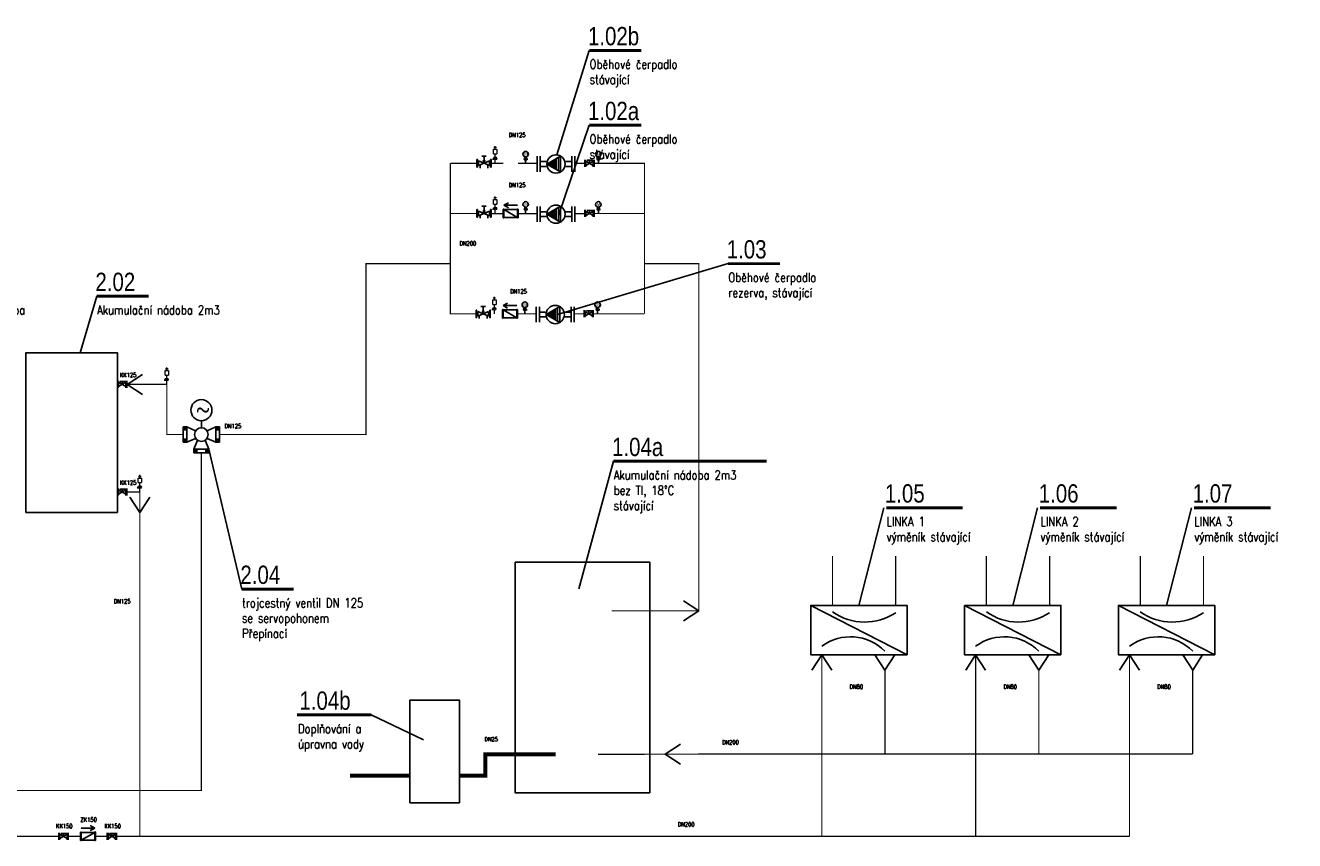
# Model space of a CAD drawing. Header units: millimetres. Extents: x -15830 to 4680139, y -28864 to 2281735.
# Tile 9 of 256: x 37482 to 58277, y 8023 to 21379. Entities that reach past the tile are written whole.
import ezdxf

# ---------------------------------------------------------------- set-up
doc = ezdxf.new("R2010")
doc.units = ezdxf.units.MM
for name, pattern in [('ACAD_ISO04W100', [30, 24, -3, 0, -3]), ('DASHED', [19.05, 12.7, -6.35]), ('ČÁRKOVANÁ', [19.05, 12.7, -6.35])]:
    doc.linetypes.add(name, pattern=pattern)
for name, color, linetype in [('ARMATURY', 7, 'Continuous'), ('CH_armatury', 7, 'Continuous'), ('G armatury', 7, 'Continuous'), ('G_armatury', 7, 'Continuous'), ('NEKO_rámeček_razítko', 7, 'Continuous'), ('NWT_UT_POZICE', 32, 'Continuous'), ('NWT_UT_PRIV', 1, 'Continuous'), ('NWT_UT_TEXT', 90, 'Continuous'), ('NWT_UT_ZARIZENÍ', 4, 'Continuous'), ('NWT_UT_ZPÁT', 150, 'DASHED'), ('UT_SV', 3, 'ACAD_ISO04W100'), ('UT_TEXT', 90, 'Continuous')]:
    doc.layers.add(name, color=color, linetype=linetype)
doc.layers.add('G-TECHOLOGIE', color=6, linetype='Continuous', lineweight=20)
doc.layers.add('NEKO_armatury', color=7, linetype='Continuous', lineweight=25)
doc.styles.add('ARIAL', font='arial.ttf', dxfattribs={"width": 0.8})
doc.styles.add('ROMANS', font='romans.shx', dxfattribs={"width": 0.8})
doc.styles.get("Standard").update_dxf_attribs({"font": 'arial.ttf'})

# ---------------------------------------------------------------- blocks, each defined once
blk = doc.blocks.new('ČERPADLO S PLYNULOU ZMĚNOU OTÁČEK (PŘÍRUBOVÉ)')
at = {"layer": 'NEKO_armatury', "lineweight": -3}
blk.add_hatch(color=256, dxfattribs=at).paths.add_polyline_path([(26043.94, 27754.68), (26042.58, 27752.34), (26045.29, 27752.34)])
for p, q in [((26040.79, 27758.68), (26047.09, 27758.68)), ((26047.09, 27757.43), (26040.79, 27757.43)), ((26043.94, 27757.43), (26042.06, 27757.43)), ((26043.94, 27757.43), (26042.94, 27757.43)), ((26042.94, 27757.43), (26042.94, 27755.01)), ((26043.94, 27757.43), (26045.81, 27757.43)), ((26043.94, 27757.43), (26047.09, 27757.43)), ((26043.94, 27757.43), (26044.94, 27757.43)), ((26044.94, 27757.43), (26044.94, 27755.01)), ((26040.69, 27749.05), (26043.94, 27754.68)), ((26042.12, 27751.53), (26045.76, 27751.53)), ((26042.46, 27752.13), (26045.41, 27752.13)), ((26042.58, 27752.34), (26045.29, 27752.34)), ((26043.94, 27754.68), (26047.19, 27749.05)), ((26040.69, 27749.05), (26047.19, 27749.05)), ((26041.2, 27749.95), (26046.67, 27749.95)), ((26041.69, 27750.8), (26046.18, 27750.8)), ((26042.94, 27744.43), (26042.94, 27746.84)), ((26044.94, 27744.43), (26044.94, 27746.84)), ((26047.09, 27744.43), (26040.79, 27744.43)), ((26040.79, 27743.18), (26047.09, 27743.18)), ((26043.94, 27744.43), (26042.06, 27744.43)), ((26043.94, 27744.43), (26042.94, 27744.43)), ((26043.94, 27744.43), (26045.81, 27744.43)), ((26043.94, 27744.43), (26047.09, 27744.43)), ((26043.94, 27744.43), (26044.94, 27744.43))]:
    blk.add_line(p, q, dxfattribs=at)
blk.add_circle((26043.94, 27750.93), 3.75, dxfattribs=at)
blk = doc.blocks.new('ČERPADLO-E PŘÍBUBOVÉ')
at = {"layer": 'NEKO_armatury', "lineweight": -3}
blk.add_blockref('ČERPADLO S PLYNULOU ZMĚNOU OTÁČEK (PŘÍRUBOVÉ)', (-26043.94, -27743.18), dxfattribs=at)
blk = doc.blocks.new('A$C00DB090D')
at = {"layer": 'CH_armatury', "color": 0}
for p, q in [((72, 245), (-68, 245)), ((-68, 245), (-68, 235)), ((72, 235), (-68, 235)), ((-63, 235), (-63, 10)), ((67, 235), (-63, 10)), ((53, 235), (-50, 235)), ((67, 235), (67, 10)), ((72, 235), (72, 245)), ((70, 10), (-70, 10)), ((-70, 10), (-70, 0)), ((70, 0), (-70, 0)), ((51, 0), (-51, 0)), ((70, 0), (70, 10))]:
    blk.add_line(p, q, dxfattribs=at)
blk = doc.blocks.new('RUČNÍ REGULAČNÍ VENTIL PŘÍRUBOVÝ')
at = {"layer": 'NEKO_armatury', "color": 0, "lineweight": -3}
for p, q in [((-3.1, 10.8), (3.1, 10.8)), ((-5.9, 5.4), (-5.9, 7.2)), ((-2.5, 5.4), (-5.9, 5.4)), ((-5.9, 5.4), (-5.9, 3.5)), ((-3.1, 0), (3.1, 0)), ((-2.5, 6), (0, 5.4)), ((-2.5, 4.7), (0, 5.4)), ((0, 5.4), (-2.5, 5.4)), ((-1.9, 9.8), (1.9, 9.8)), ((-1.9, 1), (1.9, 9.8)), ((-1.9, 9.8), (1.9, 1)), ((-1.9, 1), (1.9, 1)), ((1.9, 9.8), (1.4, 8.6)), ((1.4, 8.6), (3.9, 8.6)), ((1.9, 1), (1.4, 2.2)), ((1.4, 2.2), (3.9, 2.2))]:
    blk.add_line(p, q, dxfattribs=at)
at = {"layer": 'NEKO_armatury', "color": 0}
for points in [[(-3.1, 10.8), (-3.1, 11.2), (3.1, 11.2), (3.1, 10.8), (-3.1, 10.8)], [(-3.1, -0.4), (-3.1, 0), (3.1, 0), (3.1, -0.4), (-3.1, -0.4)]]:
    blk.add_lwpolyline(points, dxfattribs=at)
blk = doc.blocks.new('3EV')
at = {"layer": 'NWT_UT_ZARIZENÍ', "color": 2}
for p, q in [((301, 113), (301, 225)), ((62, 125), (0, 125)), ((0, 125), (0, -125)), ((206, 62), (62, 125)), ((62, 125), (62, -125)), ((394, 62), (537, 125)), ((537, 125), (600, 125)), ((537, 125), (537, -125)), ((600, 125), (600, -125)), ((0, -125), (62, -125)), ((62, -125), (206, -62)), ((175, -238), (238, -94)), ((362, -94), (425, -238)), ((537, -125), (394, -62)), ((600, -125), (537, -125)), ((425, -238), (175, -238)), ((175, -238), (175, -300)), ((175, -300), (425, -300)), ((425, -300), (425, -238))]:
    blk.add_line(p, q, dxfattribs=at)
for centre, radius in [((301, 399), 173), ((300, 0), 112)]:
    blk.add_circle(centre, radius, dxfattribs=at)
for points in [[(62, 125), (62, 62), (0, 125), (0, 62)], [(537, 125), (537, 62), (600, 125), (600, 62)], [(62, -62), (62, -125), (0, -62), (0, -125)], [(537, -62), (537, -125), (600, -62), (600, -125)], [(237, -238), (175, -238), (237, -300), (175, -300)], [(425, -300), (362, -300), (425, -238), (362, -238)]]:
    blk.add_solid(points, dxfattribs=at)
at = {"layer": 'NWT_UT_ZARIZENÍ', "color": 2, "style": 'ROMANS'}
blk.add_text('~', height=220, rotation=179.8187, dxfattribs=at).set_placement((438, 493))

msp = doc.modelspace()

# ---------------------------------------------------------------- linework, layer by layer
for points in [[(45320.868, 18431.538), (45395.822, 18472.284)], [(45320.868, 18431.538), (45545.508, 18431.538)], [(45320.868, 18431.538), (45395.822, 18390.791)], [(45308.214, 16787.63), (45383.168, 16828.376)], [(45308.214, 16787.63), (45532.854, 16787.63)], [(45308.214, 16787.63), (45383.168, 16746.883)], [(38991.402, 13398.45), (38991.402, 16015.666), (37491.402, 16015.666), (37491.402, 13398.45)], [(39148.394, 15497.885), (39398.882, 15661.366)], [(39777.92, 15751.63), (39820.812, 15751.63)], [(39148.394, 15497.885), (39398.882, 15334.404)], [(39335.851, 13988.38), (39378.743, 13988.38)], [(39357.297, 13398.328), (39193.816, 13648.816)], [(39357.297, 13398.328), (39520.778, 13648.816)], [(38991.402, 13398.45), (37491.402, 13398.45)], [(45506.828, 12586.258), (45506.828, 8807.196), (47712.913, 8807.196), (47712.913, 12586.258), (45506.828, 12586.258)], [(48515.41, 11788.669), (48264.922, 11952.15)], [(48515.41, 11788.669), (48264.922, 11625.187)], [(50530.383, 11068.436), (50366.901, 10817.948)], [(50530.383, 11068.436), (50693.864, 10817.948)], [(51565.145, 10817.948), (51401.663, 11068.436)], [(51565.145, 10817.948), (51728.626, 11068.436)], [(53051.384, 11068.436), (52887.903, 10817.948)], [(53051.384, 11068.436), (53214.865, 10817.948)], [(54086.146, 10817.948), (53922.665, 11068.436)], [(54086.146, 10817.948), (54249.627, 11068.436)], [(55572.386, 11068.436), (55408.904, 10817.948)], [(55572.386, 11068.436), (55735.867, 10817.948)], [(56607.147, 10817.948), (56443.666, 11068.436)], [(56607.147, 10817.948), (56770.629, 11068.436)], [(44592.942, 9087.809), (44592.942, 10326.221), (43782.987, 10326.221), (43782.987, 8643.793), (44592.942, 8643.793), (44592.942, 9087.809)], [(47962.913, 9438.799), (48213.401, 9602.28)], [(47962.913, 9438.799), (48213.401, 9275.317)], [(38620.714, 8228.255), (38396.074, 8228.255)], [(38620.714, 8228.255), (38545.76, 8269.002)], [(38620.714, 8228.255), (38545.76, 8187.509)]]:
    msp.add_lwpolyline(points)
at = {"layer": 'ARMATURY'}
for p, q in [((45656.984, 19193.887), (45705.365, 19193.887)), ((45678.428, 19223.608), (45678.428, 19215.332)), ((45678.428, 19172.442), (45678.428, 19120.266)), ((45705.365, 19174.785), (45705.365, 19193.887)), ((46848.137, 19193.472), (46896.519, 19193.472)), ((46869.582, 19223.608), (46869.582, 19215.332)), ((46869.582, 19172.027), (46869.582, 19119.851)), ((46896.519, 19174.37), (46896.519, 19193.472)), ((45656.984, 18371.869), (45705.365, 18371.869)), ((45678.428, 18401.591), (45678.428, 18393.314)), ((45678.428, 18350.424), (45678.428, 18298.249)), ((45705.365, 18352.768), (45705.365, 18371.869)), ((46848.137, 18371.454), (46896.519, 18371.454)), ((46869.582, 18401.591), (46869.582, 18393.314)), ((46869.582, 18350.009), (46869.582, 18297.834)), ((46896.519, 18352.353), (46896.519, 18371.454)), ((45644.33, 16727.961), (45692.711, 16727.961)), ((45665.774, 16757.683), (45665.774, 16749.406)), ((45665.774, 16706.516), (45665.774, 16654.341)), ((45692.711, 16708.86), (45692.711, 16727.961)), ((46835.483, 16727.546), (46883.865, 16727.546)), ((46856.928, 16757.683), (46856.928, 16749.406)), ((46856.928, 16706.101), (46856.928, 16653.925)), ((46883.865, 16708.445), (46883.865, 16727.546))]:
    msp.add_line(p, q, dxfattribs=at)
for centre, radius in [((45678.428, 19269.081), 45.472), ((45678.428, 19193.887), 21.445), ((46869.582, 19268.666), 45.472), ((46869.582, 19193.472), 21.445), ((45678.428, 18447.063), 45.472), ((45678.428, 18371.869), 21.445), ((46869.582, 18446.648), 45.472), ((46869.582, 18371.454), 21.445), ((45665.774, 16803.155), 45.472), ((46856.928, 16802.74), 45.472), ((45665.774, 16727.961), 21.445), ((46856.928, 16727.546), 21.445)]:
    msp.add_circle(centre, radius, dxfattribs=at)
at = {"layer": 'G armatury'}
for p, q in [((46786.077, 19154.976), (46666.208, 19085.769)), ((46666.208, 19154.976), (46666.208, 19085.769)), ((46666.208, 19154.976), (46786.077, 19085.769)), ((46687.116, 19169.25), (46768.667, 19169.25)), ((46726.142, 19120.372), (46726.142, 19169.25)), ((46786.077, 18332.958), (46666.208, 18263.751)), ((46666.208, 18332.958), (46666.208, 18263.751)), ((46666.208, 18332.958), (46786.077, 18263.751)), ((46687.116, 18347.232), (46768.667, 18347.232)), ((46726.142, 18298.355), (46726.142, 18347.232)), ((46773.423, 16689.05), (46653.554, 16619.843)), ((46653.554, 16689.05), (46653.554, 16619.843)), ((46653.554, 16689.05), (46773.423, 16619.843)), ((46674.462, 16703.324), (46756.013, 16703.324)), ((46713.488, 16654.447), (46713.488, 16703.324)), ((46773.423, 16689.05), (46773.423, 16619.843)), ((39130.113, 15532.488), (39010.243, 15463.282)), ((39010.243, 15532.488), (39010.243, 15463.282)), ((39010.243, 15532.488), (39130.113, 15463.282)), ((39031.151, 15546.762), (39112.702, 15546.762)), ((39070.178, 15497.885), (39070.178, 15546.762)), ((39130.113, 15532.488), (39130.113, 15463.282)), ((39130.113, 13769.238), (39010.243, 13700.032)), ((39010.243, 13769.238), (39010.243, 13700.032)), ((39010.243, 13769.238), (39130.113, 13700.032)), ((39031.151, 13783.513), (39112.702, 13783.513)), ((39070.178, 13734.635), (39070.178, 13783.513)), ((39130.113, 13769.238), (39130.113, 13700.032)), ((38168.851, 8127.843), (38048.982, 8058.637)), ((38048.982, 8127.843), (38048.982, 8058.637)), ((38048.982, 8127.843), (38168.851, 8058.637)), ((38069.89, 8142.118), (38151.441, 8142.118)), ((38108.917, 8093.24), (38108.917, 8142.118)), ((38168.851, 8127.843), (38168.851, 8058.637)), ((38961.24, 8127.843), (38841.371, 8058.637)), ((38841.371, 8127.843), (38841.371, 8058.637)), ((38841.371, 8127.843), (38961.24, 8058.637)), ((38862.278, 8142.118), (38943.83, 8142.118)), ((38901.305, 8093.24), (38901.305, 8142.118)), ((38961.24, 8127.843), (38961.24, 8058.637))]:
    msp.add_line(p, q, dxfattribs=at)
at = {"layer": 'G-TECHOLOGIE', "color": 7}
for p, q in [((46647.927, 19062.704), (46647.927, 19178.041)), ((46647.927, 19062.704), (46647.927, 19178.041)), ((46666.208, 19062.704), (46666.208, 19178.041)), ((46786.077, 19062.704), (46786.077, 19178.041)), ((46786.077, 19062.704), (46786.077, 19178.041)), ((46786.077, 19062.704), (46786.077, 19178.041)), ((46804.358, 19062.704), (46804.358, 19178.041)), ((46647.927, 18240.686), (46647.927, 18356.023)), ((46647.927, 18240.686), (46647.927, 18356.023)), ((46666.208, 18240.686), (46666.208, 18356.023)), ((46786.077, 18240.686), (46786.077, 18356.023)), ((46786.077, 18240.686), (46786.077, 18356.023)), ((46786.077, 18240.686), (46786.077, 18356.023)), ((46804.358, 18240.686), (46804.358, 18356.023)), ((46635.273, 16596.778), (46635.273, 16712.115)), ((46635.273, 16596.778), (46635.273, 16712.115)), ((46653.554, 16596.778), (46653.554, 16712.115)), ((46773.423, 16596.778), (46773.423, 16712.115)), ((46773.423, 16596.778), (46773.423, 16712.115)), ((46773.423, 16596.778), (46773.423, 16712.115)), ((46791.704, 16596.778), (46791.704, 16712.115)), ((37491.402, 15440.216), (37491.402, 15555.554)), ((38991.962, 15440.216), (38991.962, 15555.554)), ((38991.962, 15440.216), (38991.962, 15555.554)), ((39010.243, 15440.216), (39010.243, 15555.554)), ((39130.113, 15440.216), (39130.113, 15555.554)), ((39130.113, 15440.216), (39130.113, 15555.554)), ((39130.113, 15440.216), (39130.113, 15555.554)), ((39148.394, 15440.216), (39148.394, 15555.554)), ((37491.402, 13676.966), (37491.402, 13792.304)), ((38991.962, 13676.966), (38991.962, 13792.304)), ((38991.962, 13676.966), (38991.962, 13792.304)), ((39010.243, 13676.966), (39010.243, 13792.304)), ((39130.113, 13676.966), (39130.113, 13792.304)), ((39130.113, 13676.966), (39130.113, 13792.304)), ((39130.113, 13676.966), (39130.113, 13792.304)), ((39148.394, 13676.966), (39148.394, 13792.304)), ((38030.701, 8035.571), (38030.701, 8150.909)), ((38030.701, 8035.571), (38030.701, 8150.909)), ((38048.982, 8035.571), (38048.982, 8150.909)), ((38168.851, 8035.571), (38168.851, 8150.909)), ((38168.851, 8035.571), (38168.851, 8150.909)), ((38168.851, 8035.571), (38168.851, 8150.909)), ((38187.133, 8035.571), (38187.133, 8150.909)), ((38823.089, 8035.571), (38823.089, 8150.909)), ((38823.089, 8035.571), (38823.089, 8150.909)), ((38841.371, 8035.571), (38841.371, 8150.909)), ((38961.24, 8035.571), (38961.24, 8150.909)), ((38961.24, 8035.571), (38961.24, 8150.909)), ((38961.24, 8035.571), (38961.24, 8150.909)), ((38979.521, 8035.571), (38979.521, 8150.909))]:
    msp.add_line(p, q, dxfattribs=at)
at = {"layer": 'G_armatury', "lineweight": 20, "ltscale": 1000}
for p, q in [((45153.258, 19273.427), (45153.258, 19348.851)), ((45153.258, 19348.851), (45205.706, 19348.851)), ((45153.258, 19273.427), (45153.258, 19348.85)), ((45153.258, 19348.85), (45205.706, 19348.85)), ((45159.046, 19383.796), (45199.917, 19383.796)), ((45159.046, 19383.796), (45199.917, 19383.796)), ((45179.482, 19348.851), (45179.482, 19399.173)), ((45179.482, 19348.85), (45179.482, 19399.173)), ((45205.807, 19348.851), (45205.807, 19273.427)), ((45205.807, 19348.85), (45205.807, 19273.427)), ((45204.226, 19200.684), (45148.401, 19200.684)), ((45148.401, 19178.644), (45148.401, 19200.684)), ((45204.226, 19200.684), (45148.401, 19200.684)), ((45148.401, 19178.644), (45148.401, 19200.684)), ((45153.258, 19273.427), (45205.706, 19273.427)), ((45153.258, 19273.427), (45205.706, 19273.427)), ((45179.482, 19225.428), (45179.482, 19273.427)), ((45179.482, 19225.428), (45179.482, 19273.427)), ((45179.482, 19120.266), (45179.482, 19175.94)), ((45153.258, 18451.41), (45153.258, 18526.833)), ((45153.258, 18526.833), (45205.706, 18526.833)), ((45153.258, 18451.409), (45153.258, 18526.833)), ((45153.258, 18526.833), (45205.706, 18526.833)), ((45159.046, 18561.779), (45199.917, 18561.779)), ((45159.046, 18561.779), (45199.917, 18561.779)), ((45179.482, 18526.833), (45179.482, 18577.155)), ((45179.482, 18526.833), (45179.482, 18577.155)), ((45205.807, 18526.833), (45205.807, 18451.41)), ((45205.807, 18526.833), (45205.807, 18451.409)), ((45204.226, 18378.666), (45148.401, 18378.666)), ((45148.401, 18356.626), (45148.401, 18378.666)), ((45204.226, 18378.666), (45148.401, 18378.666)), ((45148.401, 18356.626), (45148.401, 18378.666)), ((45153.258, 18451.41), (45205.706, 18451.41)), ((45153.258, 18451.409), (45205.706, 18451.409)), ((45179.482, 18403.411), (45179.482, 18451.41)), ((45179.482, 18403.41), (45179.482, 18451.409)), ((45179.482, 18298.249), (45179.482, 18353.922)), ((45140.604, 16807.502), (45140.604, 16882.925)), ((45140.604, 16882.925), (45193.052, 16882.925)), ((45140.604, 16807.501), (45140.604, 16882.925)), ((45140.604, 16882.925), (45193.052, 16882.925)), ((45146.392, 16917.871), (45187.263, 16917.871)), ((45146.392, 16917.871), (45187.263, 16917.871)), ((45166.828, 16882.925), (45166.828, 16933.247)), ((45166.828, 16882.925), (45166.828, 16933.247)), ((45193.153, 16882.925), (45193.153, 16807.502)), ((45193.153, 16882.925), (45193.153, 16807.501)), ((45191.572, 16734.758), (45135.747, 16734.758)), ((45135.747, 16712.718), (45135.747, 16734.758)), ((45191.572, 16734.758), (45135.747, 16734.758)), ((45135.747, 16712.718), (45135.747, 16734.758)), ((45140.604, 16807.502), (45193.052, 16807.502)), ((45140.604, 16807.501), (45193.052, 16807.501)), ((45166.828, 16759.502), (45166.828, 16807.502)), ((45166.828, 16759.502), (45166.828, 16807.501)), ((45166.828, 16654.341), (45166.828, 16710.014)), ((39773.142, 15651.046), (39773.142, 15726.469)), ((39773.142, 15726.469), (39825.59, 15726.469)), ((39773.142, 15651.046), (39773.142, 15726.469)), ((39773.142, 15726.469), (39825.59, 15726.469)), ((39773.142, 15651.046), (39825.59, 15651.046)), ((39773.142, 15651.046), (39825.59, 15651.046)), ((39799.366, 15726.469), (39799.366, 15776.792)), ((39799.366, 15726.469), (39799.366, 15776.791)), ((39799.366, 15603.047), (39799.366, 15651.046)), ((39799.366, 15603.047), (39799.366, 15651.046)), ((39825.691, 15726.469), (39825.691, 15651.046)), ((39825.691, 15726.469), (39825.691, 15651.046)), ((39824.11, 15578.303), (39768.286, 15578.303)), ((39768.286, 15556.263), (39768.286, 15578.303)), ((39824.11, 15578.303), (39768.286, 15578.303)), ((39768.286, 15556.263), (39768.286, 15578.303)), ((39799.366, 15497.885), (39799.366, 15553.558)), ((39331.073, 13887.796), (39331.073, 13963.219)), ((39331.073, 13963.219), (39383.521, 13963.219)), ((39331.073, 13887.796), (39331.073, 13963.219)), ((39331.073, 13963.219), (39383.521, 13963.219)), ((39357.297, 13963.219), (39357.297, 14013.542)), ((39357.297, 13963.219), (39357.297, 14013.542)), ((39383.622, 13963.219), (39383.622, 13887.796)), ((39383.622, 13963.219), (39383.622, 13887.796)), ((39382.041, 13815.053), (39326.217, 13815.053)), ((39326.217, 13793.013), (39326.217, 13815.053)), ((39382.041, 13815.053), (39326.217, 13815.053)), ((39326.217, 13793.013), (39326.217, 13815.053)), ((39331.073, 13887.796), (39383.521, 13887.796)), ((39331.073, 13887.796), (39383.521, 13887.796)), ((39357.297, 13839.797), (39357.297, 13887.796)), ((39357.297, 13839.797), (39357.297, 13887.796)), ((39357.297, 13734.635), (39357.297, 13790.309))]:
    msp.add_line(p, q, dxfattribs=at)
at = {"layer": 'G_armatury'}
for p, q in [((45179.482, 19225.428), (45179.482, 19230.039)), ((45179.482, 19225.428), (45179.482, 19230.039)), ((45179.482, 18403.411), (45179.482, 18408.022)), ((45179.482, 18403.41), (45179.482, 18408.021)), ((45166.828, 16759.502), (45166.828, 16764.113)), ((45166.828, 16759.502), (45166.828, 16764.113)), ((39799.366, 15603.047), (39799.366, 15607.658)), ((39799.366, 15603.047), (39799.366, 15607.658)), ((39357.297, 13839.797), (39357.297, 13844.408)), ((39357.297, 13839.797), (39357.297, 13844.408))]:
    msp.add_line(p, q, dxfattribs=at)
at = {"layer": 'G_armatury', "lineweight": 20, "ltscale": 1000}
for centre in [(45179.482, 19200.684), (45179.482, 19200.684), (45179.482, 18378.666), (45179.482, 18378.666), (45166.828, 16734.758), (45166.828, 16734.758), (39799.366, 15578.303), (39799.366, 15578.303), (39357.297, 13815.053), (39357.297, 13815.053)]:
    msp.add_circle(centre, 24.744, dxfattribs=at)
at = {"layer": 'NEKO_rámeček_razítko', "lineweight": -3}
for p, q in [((51927.571, 11068.436), (50348.764, 11876.494)), ((54448.572, 11068.436), (52869.765, 11876.494)), ((56969.574, 11068.436), (55390.767, 11876.494))]:
    msp.add_line(p, q, dxfattribs=at)
for points in [[(51927.571, 11068.436), (51927.571, 11876.494), (50348.764, 11876.494), (50348.764, 11068.436)], [(54448.572, 11068.436), (54448.572, 11876.494), (52869.765, 11876.494), (52869.765, 11068.436)], [(56969.574, 11068.436), (56969.574, 11876.494), (55390.767, 11876.494), (55390.767, 11068.436)]]:
    msp.add_lwpolyline(points, close=True, dxfattribs=at)
for centre, radius, start, end in [((51233.275, 12521.846), 917.957, 235.0046069, 303.647137), ((53754.277, 12521.846), 917.957, 235.0046069, 303.647137), ((56275.278, 12521.846), 917.957, 235.0046069, 303.647137), ((51001.262, 10564.645), 798.159, 45.0508453, 126.153899), ((53522.263, 10564.645), 798.159, 45.0508453, 126.153899), ((56043.265, 10564.645), 798.159, 45.0508453, 126.153899)]:
    msp.add_arc(centre, radius, start, end, dxfattribs=at)
at = {"layer": 'NWT_UT_PRIV', "color": 5, "const_width": 20}
for points in [[(39148.394, 13734.635), (39357.297, 13734.635), (39357.297, 8094.966)], [(55572.386, 8094.966), (50530.383, 8094.966), (50530.383, 11068.436)], [(53051.384, 11068.436), (53051.384, 8094.966)], [(55572.386, 11068.436), (55572.386, 8094.966)], [(26731.046, 9381.396), (26731.046, 8094.966), (38030.701, 8094.966)], [(38187.133, 8094.966), (38386.074, 8094.966)], [(38630.714, 8094.966), (38823.089, 8094.966)], [(38979.521, 8094.966), (50530.383, 8094.966)]]:
    msp.add_lwpolyline(points, dxfattribs=at)
at = {"layer": 'NWT_UT_PRIV', "const_width": 20}
for points in [[(51741.894, 11876.494), (51741.894, 12685.865)], [(54262.895, 11876.494), (54262.895, 12685.865)], [(56783.897, 11876.494), (56783.897, 12685.865)]]:
    msp.add_lwpolyline(points, dxfattribs=at)
at = {"layer": 'NWT_UT_TEXT'}
for p, q in [((51544.847, 13477.163), (51138.167, 11876.494)), ((54065.849, 13477.163), (53659.169, 11876.494)), ((56586.85, 13477.163), (56180.17, 11876.494)), ((43148.167, 10082.607), (44002.345, 9675.927))]:
    msp.add_line(p, q, dxfattribs=at)
for points in [[(46721.88, 20969.477), (46191.065, 19257.754)], [(46721.88, 19743.519), (46215.033, 18265.282)], [(48995.051, 17476.358), (46202.379, 16642.457)], [(38651.846, 16943.028), (38377.71, 16015.666)], [(41027.149, 12144.35), (40490.243, 14438.367)], [(47116.54, 14239.137), (46547.244, 12149.528)]]:
    msp.add_lwpolyline(points, dxfattribs=at)
at = {"layer": 'NWT_UT_TEXT', "const_width": 47.438}
for points in [[(46721.88, 20969.477), (47574.871, 20969.477)], [(46721.88, 19743.519), (47574.871, 19743.519)], [(48995.051, 17476.358), (49848.042, 17476.358)], [(38651.846, 16943.028), (39504.838, 16943.028)], [(47116.54, 14239.137), (49626.025, 14239.137)], [(51586.565, 13477.163), (52841.307, 13477.163)], [(54107.566, 13477.163), (55362.309, 13477.163)], [(56628.568, 13477.163), (57883.31, 13477.163)], [(41027.149, 12144.35), (41880.141, 12144.35)], [(41931.773, 10082.607), (43148.167, 10082.607)]]:
    msp.add_lwpolyline(points, dxfattribs=at)
at = {"layer": 'NWT_UT_ZPÁT', "color": 5, "ltscale": 0.25, "const_width": 20}
for points in [[(44446.308, 19120.393), (44446.308, 16654.341), (44875.738, 16654.341)], [(44446.308, 19120.393), (44446.308, 19120.393), (44880.351, 19120.393)], [(46804.358, 19120.372), (47625.249, 19120.393), (47625.249, 17476.358)], [(44446.308, 18298.376), (44446.308, 18298.376), (44880.351, 18298.376)], [(46804.358, 18298.355), (47625.249, 18298.376), (47625.249, 16654.341)], [(40665.243, 14675.867), (43063.721, 14675.867), (43063.721, 17476.358), (44049.593, 17476.358)], [(44446.308, 17476.358), (44049.593, 17476.358), (44049.593, 17476.358)], [(47625.249, 17476.358), (48515.41, 17476.358), (48515.41, 11788.669), (47089.289, 11788.669)], [(46791.704, 16654.447), (47625.249, 16654.447)], [(40065.243, 14675.867), (39799.366, 14675.867), (39799.366, 15497.885), (39148.394, 15497.885)], [(30643.291, 8844.966), (40365.243, 8844.966), (40365.243, 14375.867)], [(51565.145, 10817.948), (51565.145, 9442.356)], [(54086.146, 10817.948), (54086.146, 9442.356)], [(56607.147, 10817.948), (56607.147, 9442.356)], [(46863.78, 9437.021), (49412.196, 9442.356)], [(49412.196, 9442.356), (56607.147, 9442.356)]]:
    msp.add_lwpolyline(points, dxfattribs=at)
at = {"layer": 'NWT_UT_ZPÁT', "color": 5, "const_width": 20}
for points in [[(45103.392, 19118.54), (45310.868, 19118.54)], [(45555.508, 19118.54), (45865.732, 19118.54)], [(46485.732, 19118.54), (46647.927, 19118.54)], [(45103.392, 18296.522), (45310.868, 18296.522)], [(45555.508, 18296.522), (45865.732, 18296.522)], [(46485.732, 18296.522), (46647.927, 18296.522)], [(45542.854, 16654.341), (45853.078, 16654.341)], [(46473.078, 16654.341), (46635.273, 16654.341)]]:
    msp.add_lwpolyline(points, dxfattribs=at)
at = {"layer": 'NWT_UT_ZPÁT', "const_width": 20}
for points in [[(50706.817, 11876.494), (50706.817, 12685.865)], [(53227.819, 11876.494), (53227.819, 12685.865)], [(55748.82, 11876.494), (55748.82, 12685.865)]]:
    msp.add_lwpolyline(points, dxfattribs=at)
at = {"layer": 'UT_SV', "ltscale": 8, "const_width": 65.464}
for points in [[(46168.972, 9437.021), (45018.261, 9437.021), (45018.261, 9087.809), (44592.942, 9087.809)], [(43782.987, 9087.809), (42800.515, 9087.809)]]:
    msp.add_lwpolyline(points, dxfattribs=at)

# ---------------------------------------------------------------- block references
at = {"layer": 'NEKO_armatury'}
for name, p, xscale, yscale, zscale, rotation in [('RUČNÍ REGULAČNÍ VENTIL PŘÍRUBOVÝ', (44888.392, 19120.393), 20, 20, 20, 270), ('ČERPADLO-E PŘÍBUBOVÉ', (46485.732, 19108.383), 40, 40, 40, 89.99999999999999), ('RUČNÍ REGULAČNÍ VENTIL PŘÍRUBOVÝ', (44888.392, 18298.376), 20, 20, 20, 270), ('ČERPADLO-E PŘÍBUBOVÉ', (46485.732, 18286.366), 40, 40, 40, 89.99999999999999), ('RUČNÍ REGULAČNÍ VENTIL PŘÍRUBOVÝ', (44875.738, 16654.468), 20, 20, 20, 270), ('ČERPADLO-E PŘÍBUBOVÉ', (46473.078, 16642.457), 40, 40, 40, 89.99999999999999)]:
    msp.add_blockref(name, p, dxfattribs=dict(at, xscale=xscale, yscale=yscale, zscale=zscale, rotation=rotation))
at = {"layer": 'NEKO_armatury', "linetype": 'ČÁRKOVANÁ', "rotation": 270}
for p in [(45310.868, 18298.249), (45298.214, 16654.341)]:
    msp.add_blockref('A$C00DB090D', p, dxfattribs=at)
at = {"layer": 'NEKO_armatury', "linetype": 'ČÁRKOVANÁ', "xscale": -1, "rotation": 90}
msp.add_blockref('A$C00DB090D', (38630.714, 8094.966), dxfattribs=at)
at = {"layer": 'NWT_UT_ZARIZENÍ'}
msp.add_blockref('3EV', (40065.243, 14675.867), dxfattribs=at)

# ---------------------------------------------------------------- texts
at = {"layer": 'ARMATURY', "width": 0.7}
for p in [(45654.631, 19244.584), (46845.784, 19244.169), (45654.631, 18422.566), (46845.784, 18422.151), (45641.977, 16778.658), (46833.13, 16778.243)]:
    msp.add_text('M', height=56.216, rotation=0, dxfattribs=at).set_placement(p)
at = {"layer": 'NWT_UT_POZICE', "color": 1, "style": 'ARIAL', "width": 0.8}
for s, p in [('1.02b', (46699.435, 21053.624)), ('1.02a', (46699.435, 19827.665)), ('1.03', (48972.606, 17560.505)), ('2.02', (38629.401, 17027.174)), ('1.04a', (47094.095, 14323.283)), ('1.05', (51564.12, 13561.309)), ('1.06', (54085.121, 13561.309)), ('1.07', (56606.123, 13561.309)), ('2.04', (41004.704, 12228.497)), ('1.04b', (41971.432, 10166.753))]:
    msp.add_text(s, height=300, rotation=359.9993989, dxfattribs=at).set_placement(p)
at = {"layer": 'NWT_UT_TEXT', "char_height": 150, "attachment_point": 1, "style": 'ROMANS'}
for s, width, heights, insert in [('Oběhové čerpadlo\\Pstávající', 1638.98174, [0], (46726.737, 20818.333)), ('Oběhové čerpadlo\\Pstávající', 1638.98174, [0], (46726.737, 19592.374)), ('Oběhové čerpadlo\\Prezerva, stávající', 1638.98174, [0], (48999.908, 17325.213)), ('Expanzní nádoba\\P400l', 2225.33593, [0], (36105.512, 16791.883)), ('Akumulační nádoba 2m3', 2225.33593, [0], (38656.704, 16791.883)), ('Akumulační nádoba 2m3\\Pbez TI, 18°C\\Pstávající', 2844.12463, [0], (47121.398, 14087.992)), ('LINKA 1\\Pvýměník stávající', 2844.12463, [0], (51591.422, 13326.018)), ('LINKA 2\\Pvýměník stávající', 2844.12463, [0], (54112.424, 13326.018)), ('LINKA 3\\Pvýměník stávající', 2844.12463, [0], (56633.425, 13326.018)), ('trojcestný ventil DN 125\\Pse servopohonem\\PPřepínací', 3549.59898, [797.131], (41032.007, 11993.206)), ('Doplňování a úpravna vody', 1626.48584, [0], (41948.77, 9931.462))]:
    msp.add_mtext_dynamic_manual_height_columns(s, width=width, gutter_width=12.5, heights=heights, dxfattribs=dict(at, insert=insert))
at = {"layer": 'UT_TEXT', "char_height": 70, "attachment_point": 1, "style": 'ROMANS'}
for s, insert in [('DN125', (45401.29, 19619.921)), ('DN125', (45401.29, 18797.903)), ('DN200', (44594.795, 17842.755)), ('DN125', (45424.848, 17055.349)), ('KK125', (39028.622, 15686.692)), ('DN125', (40744.654, 14849.549)), ('KK125', (39028.622, 13923.443)), ('DN125', (38932.039, 11980.579)), ('DN80', (50985.761, 10578.958)), ('DN80', (53506.763, 10578.958)), ('DN80', (56027.764, 10578.958)), ('DN25', (45002.539, 9720.16)), ('DN200', (48897.379, 9669.509)), ('ZK150', (38383.817, 8402.061)), ('DN200', (48170.963, 8324.405)), ('KK150', (37983.668, 8295.94)), ('KK150', (38776.056, 8295.94))]:
    msp.add_mtext_dynamic_manual_height_columns(s, width=237.65009, gutter_width=12.5, heights=[0], dxfattribs=dict(at, insert=insert))

doc.saveas('drawing.dxf')
